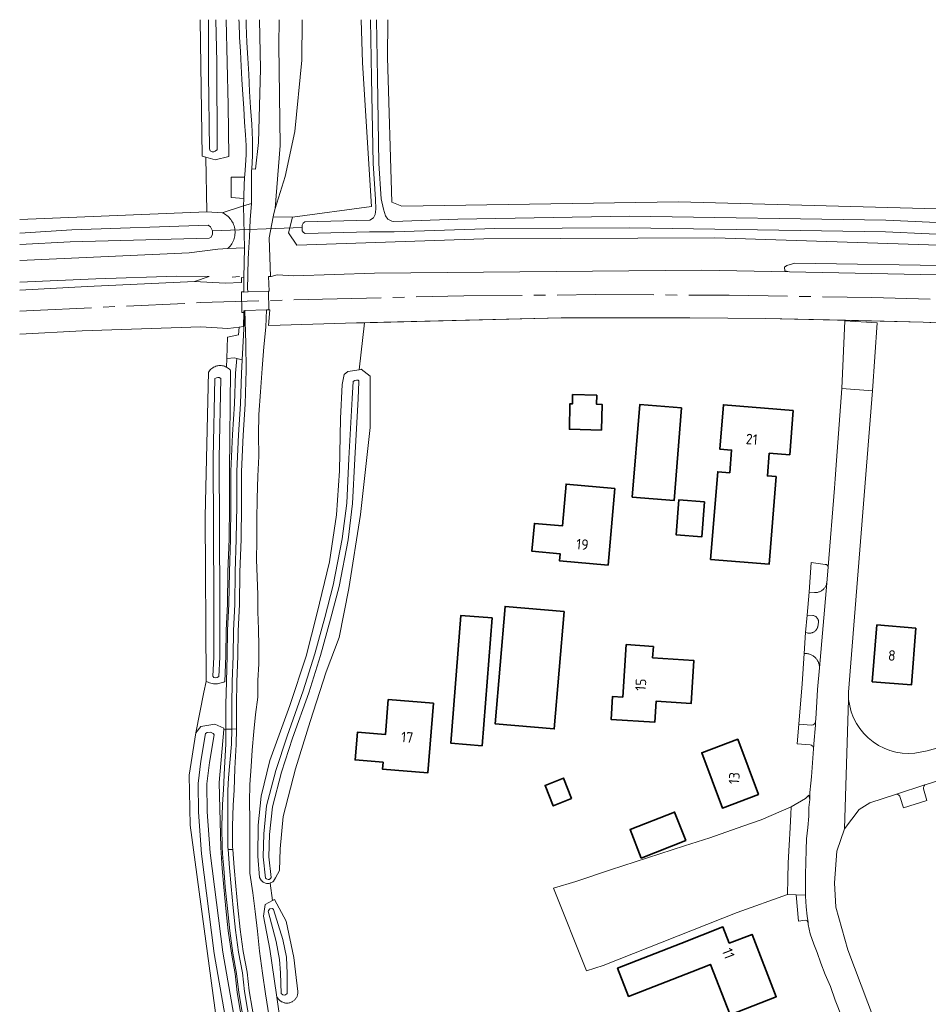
# Model space of a CAD drawing. Header units: metres. Extents: x 244832 to 245816, y 594581 to 595225.
# Tile 11 of 34: x 244839 to 244994, y 595054 to 595223. Entities that reach past the tile are written whole.
import ezdxf
from ezdxf.enums import TextEntityAlignment as Align

# ---------------------------------------------------------------- set-up
doc = ezdxf.new("R2010")
doc.units = ezdxf.units.M
doc.linetypes.add('AM-AS', pattern=[16, 10, -2, 2, -2])
doc.linetypes.add('IE-TERREINAFSCHEIDING', pattern=[10, 8, -2])
for name, color, linetype, lineweight in [('B-XX-AM-AS_SPOOR-G', 10, 'AM-AS', 18), ('B-XX-GR-BOUWLAND-GV', 80, 'Continuous', 13), ('B-XX-GR-GRAS-GV', 60, 'Continuous', 13), ('B-XX-GR-GROENVOORZIENING-GV', 80, 'Continuous', 18), ('B-XX-IE-TERREINAFSCHEIDING-G', 210, 'IE-TERREINAFSCHEIDING', 18), ('B-XX-IE-TERREINAFSCHEIDING_KUNSTMATIG_HEKWERK-G', 20, 'IE-TERREINAFSCHEIDING-KUNSTMATIG', 18), ('B-XX-KW-KUNSTWERK_DUIKER-G', 170, 'Continuous', 18), ('B-XX-OG-BEBOUWING-GV', 7, 'Continuous', 35), ('B-XX-OG-BEBOUWING-T18', 10, 'Continuous', 18), ('B-XX-OG-TERREIN_ERF-GV', 7, 'Continuous', 18), ('B-XX-OG-WATER-GV', 130, 'Continuous', 18), ('B-XX-OG-WATER_SLOOT-GV', 120, 'Continuous', 18), ('B-XX-VH-VERHARDING_GESLOTEN-GV', 252, 'Continuous', 18), ('B-XX-VH-VERHARDING_HALFVERHARDING-GV', 252, 'Continuous', 18), ('B-XX-VH-VERHARDING_OPEN-GV', 252, 'Continuous', 18)]:
    doc.layers.add(name, color=color, linetype=linetype, lineweight=lineweight)
doc.styles.add('NLCS-ISO-M-T18', font='NLCS-ISO.ttf', dxfattribs={"height": 1.8})
doc.linetypes.add('IE-TERREINAFSCHEIDING-KUNSTMATIG', pattern='A,4,[82,NLCS.SHX,S=0.75,R=90,X=0,Y=0],4,-2', length=10)

msp = doc.modelspace()

# ---------------------------------------------------------------- linework, layer by layer
at = {"layer": 'B-XX-AM-AS_SPOOR-G', "color": 252}
msp.add_lwpolyline([(244838.64, 595172.92), (244840.94, 595173.05), (244869.62, 595174.38), (244890.52, 595174.99), (244914.67, 595175.54), (244937.25, 595175.75), (244960.12, 595175.65), (244984.57, 595175.26), (245006.66, 595174.68), (245036.68, 595173.51), (245061.71, 595172.2), (245110.02, 595168.77), (245138.56, 595166.25), (245164.15, 595163.69), (245191.91, 595160.77), (245277.32, 595151.2), (245289.3, 595150.06), (245388.81, 595138.95)], dxfattribs=at)
at = {"layer": 'B-XX-GR-BOUWLAND-GV', "color": 252}
for points in [[(244838.64, 595188.63), (244870.7, 595189.95), (244870.5, 595199.29), (244869.89, 595199.47), (244869.56, 595222.81)], [(244901.68, 595222.81), (244901.67, 595222.66), (244901.6, 595216.35), (244902.35, 595191.56), (244904.09, 595190.91), (244951.43, 595191.63), (245000, 595190.31), (245000, 595189.94), (245001.62, 595189.88), (245029.53, 595188.69), (245072.92, 595186.44), (245114.46, 595184.72), (245169.63, 595182.34), (245199.66, 595181.68), (245213.68, 595180.89), (245237.23, 595178.51), (245252.16, 595176.78), (245252.49, 595176.84), (245252.78, 595177.04), (245252.72, 595177.81), (245243.02, 595189.06), (245228.52, 595206.22), (245215.22, 595222.81)], [(244872.64, 595049.45), (244867.86, 595084.95), (244867.69, 595093.5), (244868.79, 595100.74), (244870.19, 595107.73), (244870.6, 595109.57), (244870.57, 595109.6), (244870.38, 595137.8), (244871, 595162.55), (244871.01, 595162.55), (244871.12, 595162.71), (244871.24, 595162.86), (244871.38, 595162.99), (244871.53, 595163.12), (244871.69, 595163.23), (244871.85, 595163.33), (244872.03, 595163.42), (244872.21, 595163.49), (244872.39, 595163.54), (244872.58, 595163.58), (244872.77, 595163.6), (244872.97, 595163.61), (244873.16, 595163.61), (244873.35, 595163.58), (244873.54, 595163.54), (244873.73, 595163.49), (244873.91, 595163.42), (244874.08, 595163.33), (244874.12, 595164.8), (244874.21, 595168.48), (244876.11, 595168.86), (244876.21, 595170.2), (244874.31, 595169.98), (244869.67, 595170.26), (244849.32, 595169.58), (244838.64, 595168.98)]]:
    msp.add_lwpolyline(points, dxfattribs=at)
at = {"layer": 'B-XX-GR-GRAS-GV', "color": 252}
for points in [[(244838.64, 595177.88), (244851.68, 595178.46), (244865.57, 595178.93), (244871.11, 595178.83), (244868.59, 595178.02), (244873.8, 595177.73), (244876.61, 595177.82), (244876.62, 595178.66), (244877.04, 595178.65), (244877.11, 595183.79), (244874.3, 595183.64), (244872.59, 595183.56), (244867.69, 595182.89), (244838.64, 595181.58)], [(244838.64, 595176.5), (244850.18, 595177.14), (244868.59, 595178.02), (244871.11, 595178.83), (244865.57, 595178.93), (244851.68, 595178.46), (244838.64, 595177.88)]]:
    msp.add_lwpolyline(points, dxfattribs=at)
msp.add_lwpolyline([(245001.35, 595179.02), (245034.1, 595177.77), (245057.58, 595176.47), (245087.63, 595174.59), (245090.67, 595174.58), (245091.35, 595175.36), (245091.41, 595175.93), (245090.48, 595176.29), (245081.98, 595176.69), (245052.3, 595178.66), (245025.36, 595179.84), (245003.56, 595180.65), (245000, 595180.7), (244971.39, 595181.13), (244970.01, 595180.74), (244969.6, 595180.44), (244969.67, 595179.81), (244970.48, 595179.64)], close=True, dxfattribs=at)
at = {"layer": 'B-XX-GR-GROENVOORZIENING-GV', "color": 252}
for points in [[(244873.98, 595222.81), (244874.37, 595208.19), (244874.48, 595199.39), (244872.12, 595198.8), (244870.5, 595199.29), (244870.7, 595189.95), (244873.3, 595189.78), (244876.96, 595190.93), (244877.02, 595192.21), (244874.83, 595192.35), (244874.84, 595195.83), (244877.16, 595195.84), (244877.19, 595196.25), (244877.31, 595197.93), (244877.42, 595199.66), (244877.44, 595201.28), (244877.32, 595203.11), (244877.11, 595205.26), (244877.04, 595207.68), (244876.86, 595209.99), (244876.69, 595212.59), (244876.54, 595214.86), (244876.43, 595217.36), (244876.31, 595219.84), (244876.21, 595222.28), (244876.19, 595222.81)], [(244877.44, 595222.81), (244877.45, 595221.85), (244877.54, 595218.88), (244877.7, 595216.21), (244877.88, 595213.47), (244878, 595210.53), (244878.19, 595207.77), (244878.4, 595204.93), (244878.51, 595202.21), (244878.49, 595199.52), (244878.38, 595197.28), (244879, 595197.25), (244879.51, 595201.77), (244879.9, 595214.41), (244879.68, 595222.81)], [(244887.03, 595222.81), (244886.97, 595215.88), (244885.77, 595203.65), (244884.08, 595195.97), (244882.41, 595190.48), (244882.15, 595189.64), (244882.05, 595189.06), (244885.37, 595189.02), (244898.86, 595190.83), (244897.36, 595215.4), (244897.12, 595222.81)], [(244883.07, 595222.81), (244883.03, 595218.44), (244883.27, 595201.3), (244882.41, 595190.48), (244884.08, 595195.97), (244885.77, 595203.65), (244886.97, 595215.88), (244887.03, 595222.81)], [(244996.04, 595184.22), (244957.68, 595185.5), (244918.15, 595185.29), (244886.1, 595184.22), (244884.67, 595186.31), (244885.37, 595189.02), (244882.05, 595189.06), (244881.39, 595185.45), (244881.6, 595178.86), (244881.72, 595178.87), (244882.73, 595179.13), (244885.61, 595178.98), (244899.42, 595179.43), (244955.37, 595179.92), (244970.48, 595179.64), (244969.67, 595179.81), (244969.6, 595180.44), (244970.01, 595180.74), (244971.39, 595181.13), (245000, 595180.7)], [(244883.51, 595049.6), (244882.59, 595055.91), (244881.45, 595063.72), (244880.42, 595069.36), (244880.65, 595071.4), (244881.96, 595072.06), (244881.51, 595075.03), (244881.46, 595075.01), (244881.32, 595074.98), (244881.17, 595074.97), (244881.02, 595074.97), (244880.88, 595074.98), (244880.73, 595075.02), (244880.6, 595075.06), (244880.46, 595075.13), (244880.34, 595075.2), (244880.22, 595075.29), (244880.12, 595075.4), (244880.07, 595075.45), (244879.73, 595076), (244879.45, 595079.66), (244879.49, 595084.95), (244880.02, 595089.94), (244881.45, 595096.05), (244884.91, 595105.45), (244887.68, 595113.9), (244889.54, 595121.06), (244891.72, 595130), (244892.89, 595138.05), (244893.43, 595145.61), (244893.6, 595154.58), (244893.87, 595160.36), (244894.21, 595162.1), (244894.86, 595162.59), (244896.79, 595162.91), (244897.67, 595170.95), (244896.32, 595170.91), (244883.22, 595170.53), (244881.25, 595170.49), (244881.45, 595173.16), (244881.28, 595173.16), (244880.89, 595173.14), (244880.82, 595170.16), (244880.46, 595166.83), (244880.18, 595163.13), (244879.87, 595159.11), (244879.6, 595155.26), (244879.56, 595151.76), (244879.59, 595148.08), (244879.41, 595144.66), (244879.28, 595140.87), (244879.25, 595137.22), (244879.24, 595133.61), (244879.21, 595130.45), (244879.32, 595127.4), (244879.42, 595124.4), (244879.44, 595121.49), (244879.56, 595118.51), (244879.58, 595115.6), (244879.57, 595112.59), (244879.44, 595109.73), (244879.41, 595106.84), (244879.05, 595103.92), (244878.75, 595100.96), (244878.47, 595097.8), (244878.29, 595094.97), (244878.07, 595091.91), (244878.01, 595088.97), (244878.03, 595085.91), (244878.04, 595082.71), (244878.03, 595079.66), (244878.04, 595076.72), (244878.55, 595073.36), (244878.95, 595070.18), (244879.35, 595066.79), (244879.73, 595063.41), (244880.23, 595059.65), (244880.73, 595056.08), (244881.37, 595052.15)], [(244877.66, 595053.49), (244877.14, 595056.48), (244876.78, 595059.69), (244876.12, 595063.23), (244875.6, 595067.01), (244875.19, 595070.81), (244874.84, 595074.45), (244874.58, 595077.67), (244874.34, 595080.78), (244874.31, 595081.19), (244874.27, 595084.77), (244874.26, 595089.25), (244874.27, 595090.89), (244874.39, 595093.06), (244874.93, 595098.8), (244874.95, 595101.41), (244873.95, 595101.37), (244873.93, 595098.83), (244873.71, 595094.76), (244873.56, 595091.06), (244873.39, 595088.48), (244873.27, 595084.78), (244873.31, 595081.15), (244873.45, 595079.28), (244873.58, 595077.58), (244873.85, 595074.36), (244874.2, 595070.71), (244874.6, 595066.89), (244875.13, 595063.06), (244875.79, 595059.54), (244876.15, 595056.34), (244876.67, 595053.31)]]:
    msp.add_lwpolyline(points, dxfattribs=at)
for points in [[(244877.11, 595183.79), (244876.96, 595190.93), (244873.3, 595189.78), (244873.52, 595189.68), (244873.73, 595189.56), (244873.94, 595189.43), (244874.13, 595189.28), (244874.32, 595189.12), (244874.49, 595188.96), (244874.65, 595188.78), (244874.8, 595188.59), (244874.94, 595188.39), (244875.06, 595188.18), (244875.17, 595187.96), (244875.27, 595187.74), (244875.35, 595187.51), (244875.42, 595187.28), (244875.46, 595187.04), (244875.5, 595186.8), (244875.52, 595186.56), (244875.52, 595186.31), (244875.51, 595186.07), (244875.48, 595185.83), (244875.43, 595185.59), (244875.37, 595185.35), (244875.3, 595185.12), (244875.2, 595184.9), (244875.1, 595184.68), (244874.98, 595184.47), (244874.85, 595184.26), (244874.7, 595184.07), (244874.54, 595183.89), (244874.37, 595183.71), (244874.3, 595183.64)], [(244985.48, 595170.93), (244979.92, 595171.25), (244979.4, 595159.71), (244984.68, 595159.29)], [(244875.81, 595164.82), (244875.41, 595164.91), (244874.12, 595164.8), (244874.08, 595163.33), (244874.25, 595163.23), (244874.4, 595163.12), (244874.55, 595163), (244874.69, 595162.86), (244874.76, 595162.78), (244874.56, 595145.55), (244874.56, 595139.66), (244874.49, 595133.94), (244874.31, 595128.32), (244874.21, 595122.76), (244874, 595118.3), (244873.94, 595113.92), (244873.78, 595109.55), (244873.58, 595109.45), (244873.37, 595109.36), (244873.16, 595109.29), (244872.94, 595109.23), (244872.72, 595109.18), (244872.49, 595109.16), (244872.27, 595109.14), (244872.04, 595109.15), (244871.81, 595109.17), (244871.59, 595109.2), (244871.37, 595109.26), (244871.15, 595109.32), (244870.94, 595109.4), (244870.74, 595109.5), (244870.6, 595109.57), (244870.19, 595107.73), (244868.79, 595100.74), (244869.68, 595101.82), (244872.03, 595102.23), (244873.61, 595101.55), (244873.59, 595101.35), (244873.95, 595101.37), (244873.96, 595101.97), (244873.95, 595105.6), (244874.03, 595109.55), (244874.19, 595113.92), (244874.25, 595118.3), (244874.46, 595122.76), (244874.56, 595128.31), (244874.74, 595133.93), (244874.81, 595139.66), (244874.81, 595145.54), (244875.1, 595151.8), (244875.43, 595157.08), (244875.62, 595162.29)], [(244876.75, 595164.61), (244875.81, 595164.82), (244875.62, 595162.29), (244875.43, 595157.08), (244875.1, 595151.8), (244874.81, 595145.54), (244874.81, 595139.66), (244874.74, 595133.93), (244874.56, 595128.31), (244874.46, 595122.76), (244874.25, 595118.3), (244874.19, 595113.92), (244874.03, 595109.55), (244873.95, 595105.6), (244873.96, 595101.97), (244873.95, 595101.37), (244874.95, 595101.41), (244874.96, 595101.96), (244874.95, 595105.59), (244875.03, 595109.52), (244875.19, 595113.89), (244875.25, 595118.27), (244875.46, 595122.72), (244875.56, 595128.29), (244875.74, 595133.92), (244875.81, 595139.66), (244875.81, 595145.52), (244876.1, 595151.75), (244876.43, 595157.04), (244876.62, 595162.25)], [(244977.07, 595129.14), (244977.07, 595129.2), (244977.05, 595129.26), (244977.03, 595129.32), (244977, 595129.37), (244976.96, 595129.42), (244976.92, 595129.46), (244976.88, 595129.5), (244976.82, 595129.54), (244976.77, 595129.56), (244976.71, 595129.58), (244976.65, 595129.59), (244976.6, 595129.59), (244974.15, 595129.89), (244973.82, 595124.81), (244974.74, 595124.76), (244974.87, 595124.75), (244975, 595124.76), (244975.12, 595124.77), (244975.25, 595124.79), (244975.37, 595124.82), (244975.49, 595124.86), (244975.61, 595124.9), (244975.73, 595124.95), (244975.84, 595125.01), (244975.95, 595125.07), (244976.06, 595125.15), (244976.16, 595125.23), (244976.25, 595125.31), (244976.34, 595125.4), (244976.43, 595125.5), (244976.5, 595125.6), (244976.57, 595125.7), (244976.64, 595125.81), (244976.69, 595125.93), (244976.74, 595126.05), (244976.79, 595126.17), (244976.82, 595126.29), (244976.84, 595126.39)], [(244975.44, 595119.68), (244975.44, 595119.77), (244975.43, 595119.86), (244975.41, 595119.96), (244975.39, 595120.05), (244975.36, 595120.14), (244975.32, 595120.23), (244975.27, 595120.31), (244975.22, 595120.39), (244975.16, 595120.46), (244975.09, 595120.53), (244975.02, 595120.6), (244974.95, 595120.65), (244974.87, 595120.7), (244974.78, 595120.75), (244974.7, 595120.79), (244974.6, 595120.81), (244974.51, 595120.83), (244974.48, 595120.84), (244973.48, 595120.88), (244973.22, 595117.91), (244973.48, 595117.86), (244973.59, 595117.83), (244973.69, 595117.82), (244973.8, 595117.81), (244973.91, 595117.81), (244974.02, 595117.81), (244974.12, 595117.82), (244974.23, 595117.85), (244974.33, 595117.88), (244974.43, 595117.92), (244974.53, 595117.96), (244974.63, 595118.01), (244974.72, 595118.07), (244974.8, 595118.14), (244974.89, 595118.21), (244974.96, 595118.28), (244975.03, 595118.37), (244975.09, 595118.45), (244975.15, 595118.55), (244975.2, 595118.64), (244975.24, 595118.74), (244975.28, 595118.84), (244975.29, 595118.9)], [(244975.61, 595111.9), (244975.61, 595112.04), (244975.59, 595112.18), (244975.57, 595112.32), (244975.54, 595112.45), (244975.51, 595112.59), (244975.46, 595112.72), (244975.41, 595112.85), (244975.35, 595112.98), (244975.28, 595113.1), (244975.21, 595113.22), (244975.13, 595113.34), (244975.04, 595113.45), (244974.95, 595113.56), (244974.85, 595113.66), (244974.74, 595113.75), (244974.63, 595113.84), (244974.52, 595113.92), (244974.4, 595113.99), (244974.28, 595114.06), (244974.15, 595114.12), (244974.02, 595114.18), (244973.89, 595114.22), (244973.75, 595114.26), (244973.62, 595114.3), (244973.48, 595114.32), (244973.34, 595114.33), (244973.2, 595114.34), (244972.95, 595114.34), (244972.63, 595109.12), (244972.07, 595102.23), (244974.25, 595102.09), (244974.52, 595102.14), (244974.7, 595102.23), (244974.82, 595102.38), (244974.9, 595102.53), (244974.94, 595102.63), (244974.98, 595103.13), (244975.16, 595106.09), (244975.28, 595108.16)], [(244873.93, 595098.83), (244873.95, 595101.37), (244873.59, 595101.35), (244872.78, 595092.26), (244873.06, 595081.14), (244873.2, 595079.3), (244873.45, 595079.28), (244873.31, 595081.15), (244873.27, 595084.78), (244873.39, 595088.48), (244873.56, 595091.06), (244873.71, 595094.76)], [(244873.45, 595079.28), (244873.2, 595079.3), (244873.33, 595077.56), (244873.6, 595074.34), (244873.95, 595070.69), (244874.35, 595066.85), (244874.89, 595063.02), (244875.55, 595059.5), (244875.9, 595056.31), (244876.42, 595053.27), (244877, 595050.18), (244877.37, 595047.31), (244877.72, 595043.92), (244877.98, 595043.9), (244877.62, 595047.33), (244877.24, 595050.21), (244876.67, 595053.31), (244876.15, 595056.34), (244875.79, 595059.54), (244875.13, 595063.06), (244874.6, 595066.89), (244874.2, 595070.71), (244873.85, 595074.36), (244873.58, 595077.58)]]:
    msp.add_lwpolyline(points, close=True, dxfattribs=at)
at = {"layer": 'B-XX-IE-TERREINAFSCHEIDING-G', "color": 252}
for points in [[(244875, 595178.72), (244876.27, 595178.83)], [(244881.72, 595178.87), (244882.73, 595179.13)]]:
    msp.add_lwpolyline(points, dxfattribs=at)
at = {"layer": 'B-XX-IE-TERREINAFSCHEIDING_KUNSTMATIG_HEKWERK-G', "color": 252}
for points in [[(244838.64, 595168.98), (244849.32, 595169.58), (244869.67, 595170.26), (244874.31, 595169.98)], [(244896.32, 595170.91), (244883.22, 595170.53)], [(245230.37, 595147.41), (245216.8, 595148.91), (245122.68, 595160.64), (245122.81, 595163.1), (245085.32, 595166.06), (245062.55, 595167.59), (245021.99, 595169.92), (245009.48, 595170.26), (244993.33, 595171.06), (244966.39, 595171.67), (244953.41, 595171.8), (244931.36, 595171.76), (244896.32, 595170.91)]]:
    msp.add_lwpolyline(points, dxfattribs=at)
at = {"layer": 'B-XX-KW-KUNSTWERK_DUIKER-G', "color": 252}
msp.add_lwpolyline([(244871.67, 595186.65), (244887, 595187.23)], dxfattribs=at)
at = {"layer": 'B-XX-OG-BEBOUWING-GV', "color": 252}
for points in [[(244937.45, 595158.56), (244933.33, 595158.65), (244933.3, 595157.06), (244932.87, 595157.07), (244932.78, 595152.7), (244938.26, 595152.58), (244938.36, 595156.96), (244937.42, 595156.98)], [(244952, 595156.38), (244944.84, 595156.97), (244943.55, 595141.1), (244950.7, 595140.51)], [(244971.11, 595155.93), (244959.14, 595156.9), (244958.51, 595149.32), (244960.54, 595149.16), (244960.22, 595145.27), (244958.19, 595145.44), (244956.96, 595130.44), (244966.96, 595129.62), (244968.18, 595144.62), (244966.69, 595144.74), (244967, 595148.62), (244970.5, 595148.34)], [(244940.55, 595142.59), (244932.21, 595143.34), (244931.57, 595136.17), (244926.79, 595136.6), (244926.36, 595131.84), (244931.17, 595131.41), (244931.06, 595130.21), (244939.39, 595129.48)], [(244955.9, 595140.32), (244951.52, 595140.65), (244951.06, 595134.62), (244955.44, 595134.29)], [(244931.9, 595121.52), (244921.75, 595122.39), (244920.04, 595102.3), (244930.19, 595101.44)], [(244919.55, 595120.43), (244914.2, 595120.85), (244912.48, 595098.97), (244917.82, 595098.55)], [(244992.11, 595118.69), (244985.44, 595119.23), (244984.65, 595109.49), (244991.33, 595108.95)], [(244947.15, 595115.55), (244942.52, 595115.86), (244941.92, 595106.88), (244940.17, 595107), (244939.9, 595103.05), (244947.39, 595102.56), (244947.65, 595106.19), (244953.6, 595105.77), (244954.07, 595113.14), (244947.02, 595113.62)], [(244909.49, 595105.82), (244901.75, 595106.45), (244901.26, 595100.47), (244896.47, 595100.86), (244896.08, 595096.11), (244900.88, 595095.72), (244900.78, 595094.52), (244908.52, 595093.89)], [(244965.16, 595090.21), (244961.61, 595099.66), (244955.43, 595097.34), (244958.98, 595087.89)], [(244933.13, 595089.5), (244931.75, 595093), (244928.62, 595091.76), (244930.01, 595088.26)], [(244952.7, 595082.31), (244950.78, 595087.2), (244943.16, 595084.21), (244945.08, 595079.32)], [(244960.13, 595064.76), (244959.06, 595067.55), (244951.87, 595064.72), (244941.02, 595060.48), (244942.91, 595055.64), (244953.76, 595059.88), (244956.93, 595061.11), (244960.3, 595052.48), (244968.21, 595055.58), (244964.05, 595066.26)]]:
    msp.add_lwpolyline(points, close=True, dxfattribs=at)
at = {"layer": 'B-XX-OG-TERREIN_ERF-GV', "color": 252}
for points in [[(245000, 595170.73), (244993.33, 595171.06), (244980.06, 595171.36), (244966.39, 595171.67), (244953.41, 595171.8), (244931.36, 595171.76), (244897.67, 595170.95), (244896.79, 595162.91), (244897.13, 595162.97), (244898.65, 595161.81), (244898.67, 595153), (244897.02, 595138.15), (244894.99, 595125.46), (244893.33, 595117.08), (244891.14, 595111.17), (244888.39, 595102.67), (244885.85, 595094.62), (244883.76, 595086.46), (244883.26, 595080.9), (244883.13, 595077.21), (244882.45, 595075.96), (244882.1, 595075.38), (244881.99, 595075.28), (244881.87, 595075.19), (244881.74, 595075.12), (244881.6, 595075.06), (244881.51, 595075.03), (244881.96, 595072.06), (244882.28, 595072.22), (244884.3, 595068.55), (244885.59, 595062.28), (244885.9, 595059.84), (244886.27, 595056.48), (244886.27, 595056.36), (244886.27, 595056.24), (244886.25, 595056.12), (244886.23, 595056), (244886.2, 595055.88), (244886.17, 595055.76), (244886.13, 595055.65), (244886.08, 595055.54), (244886.02, 595055.43), (244885.95, 595055.32), (244885.88, 595055.22), (244885.8, 595055.13), (244885.72, 595055.04), (244885.63, 595054.96), (244885.54, 595054.88), (244885.44, 595054.81), (244885.33, 595054.74), (244885.23, 595054.69), (244885.11, 595054.64), (244885, 595054.59), (244884.88, 595054.56), (244884.76, 595054.53), (244884.64, 595054.51), (244884.52, 595054.5), (244884.4, 595054.49), (244884.28, 595054.5), (244884.15, 595054.51), (244884.04, 595054.53), (244883.92, 595054.56), (244883.8, 595054.59), (244883.68, 595054.64), (244883.57, 595054.69), (244883.46, 595054.74), (244883.36, 595054.81), (244883.26, 595054.88), (244883.17, 595054.96), (244883.08, 595055.04), (244882.99, 595055.13), (244882.92, 595055.23), (244882.85, 595055.33), (244882.78, 595055.43), (244882.72, 595055.54), (244882.67, 595055.65), (244882.63, 595055.76), (244882.59, 595055.91), (244883.51, 595049.6)], [(244980.7, 595048.94), (244978.26, 595055.03), (244977.51, 595057.33), (244976.58, 595059.37), (244975.81, 595061.34), (244975.18, 595063.18), (244974.64, 595064.6), (244974.02, 595066.35), (244973.69, 595067.97), (244973.64, 595068.3), (244973.62, 595068.36), (244973.59, 595068.42), (244973.47, 595068.56), (244973.32, 595068.66), (244973.13, 595068.69), (244972.01, 595068.52), (244971.62, 595073.02), (244970.15, 595073.06), (244961.49, 595070), (244938.57, 595060.93), (244935.69, 595060.01), (244930.03, 595074.2), (244933.9, 595075.34), (244939.82, 595077.3), (244952.5, 595081.44), (244956.84, 595082.79), (244962.48, 595084.8), (244965.59, 595085.89), (244970.73, 595088.07), (244973.22, 595089.49), (244973.8, 595090.07), (244973.96, 595089.36), (244973.97, 595090.52), (244974.1, 595092.14), (244974.21, 595093.24), (244974.59, 595098.04), (244974.56, 595098.19), (244974.52, 595098.31), (244974.46, 595098.45), (244974.36, 595098.55), (244974.25, 595098.64), (244974.01, 595098.72), (244971.77, 595098.85), (244972.07, 595102.23), (244972.63, 595109.12), (244972.95, 595114.34), (244973.22, 595117.91), (244973.48, 595120.88), (244973.82, 595124.81), (244974.15, 595129.89), (244976.6, 595129.59), (244976.65, 595129.59), (244976.71, 595129.58), (244976.77, 595129.56), (244976.82, 595129.54), (244976.88, 595129.5), (244976.92, 595129.46), (244976.96, 595129.42), (244977, 595129.37), (244977.03, 595129.32), (244977.05, 595129.26), (244977.07, 595129.2), (244977.07, 595129.14), (244978.15, 595142.63), (244978.28, 595144.25), (244978.52, 595147.35), (244979.4, 595159.71), (244979.92, 595171.25), (244985.48, 595170.93), (244984.68, 595159.29), (244980.56, 595107.74), (244980.59, 595106.44), (244980.77, 595105.38), (244981.05, 595104.34), (244981.44, 595103.34), (244981.93, 595102.38), (244982.52, 595101.48), (244983.2, 595100.64), (244983.96, 595099.88), (244984.8, 595099.2), (244985.7, 595098.61), (244986.66, 595098.12), (244987.66, 595097.73), (244988.7, 595097.45), (244989.77, 595097.28), (244990.84, 595097.21), (244991.92, 595097.26), (244994.03, 595097.69), (244998.13, 595098.84)], [(245000, 595093.88), (244993.89, 595091.91), (244993.64, 595091.83), (244993.54, 595091.7), (244993.45, 595091.56), (244993.39, 595091.36), (244993.4, 595091.16), (244993.98, 595089.18), (244989.99, 595087.9), (244989.43, 595089.69), (244989.36, 595089.91), (244989.21, 595090.08), (244989.03, 595090.23), (244988.8, 595090.28), (244984.2, 595088.8), (244982.4, 595087.62), (244979.86, 595084.35), (244978.57, 595080.49), (244978.18, 595075.08), (244978.4, 595070.91), (244980.43, 595063.59), (244986.17, 595048.49)]]:
    msp.add_lwpolyline(points, dxfattribs=at)
for points in [[(244937.42, 595156.98), (244938.36, 595156.96), (244938.26, 595152.58), (244932.78, 595152.7), (244932.87, 595157.07), (244933.3, 595157.06), (244933.33, 595158.65), (244937.45, 595158.56)], [(244950.7, 595140.51), (244943.55, 595141.1), (244944.84, 595156.97), (244952, 595156.38)], [(244970.5, 595148.34), (244967, 595148.62), (244966.69, 595144.74), (244968.18, 595144.62), (244966.96, 595129.62), (244956.96, 595130.44), (244958.19, 595145.44), (244960.22, 595145.27), (244960.54, 595149.16), (244958.51, 595149.32), (244959.14, 595156.9), (244971.11, 595155.93)], [(244939.39, 595129.48), (244931.06, 595130.21), (244931.17, 595131.41), (244926.36, 595131.84), (244926.79, 595136.6), (244931.57, 595136.17), (244932.21, 595143.34), (244940.55, 595142.59)], [(244955.44, 595134.29), (244951.06, 595134.62), (244951.52, 595140.65), (244955.9, 595140.32)], [(244930.19, 595101.44), (244920.04, 595102.3), (244921.75, 595122.39), (244931.9, 595121.52)], [(244917.82, 595098.55), (244912.48, 595098.97), (244914.2, 595120.85), (244919.55, 595120.43)], [(244991.33, 595108.95), (244984.65, 595109.49), (244985.44, 595119.23), (244992.11, 595118.69)], [(244953.6, 595105.77), (244947.65, 595106.19), (244947.39, 595102.56), (244939.9, 595103.05), (244940.17, 595107), (244941.92, 595106.88), (244942.52, 595115.86), (244947.15, 595115.55), (244947.02, 595113.62), (244954.07, 595113.14)], [(244908.52, 595093.89), (244900.78, 595094.52), (244900.88, 595095.72), (244896.08, 595096.11), (244896.47, 595100.86), (244901.26, 595100.47), (244901.75, 595106.45), (244909.49, 595105.82)], [(244958.98, 595087.89), (244955.43, 595097.34), (244961.61, 595099.66), (244965.16, 595090.21)], [(244930.01, 595088.26), (244928.62, 595091.76), (244931.75, 595093), (244933.13, 595089.5)], [(244945.08, 595079.32), (244943.16, 595084.21), (244950.78, 595087.2), (244952.7, 595082.31)], [(244968.21, 595055.58), (244960.3, 595052.48), (244956.93, 595061.11), (244953.76, 595059.88), (244942.91, 595055.64), (244941.02, 595060.48), (244951.87, 595064.72), (244959.06, 595067.55), (244960.13, 595064.76), (244964.05, 595066.26)]]:
    msp.add_lwpolyline(points, close=True, dxfattribs=at)
at = {"layer": 'B-XX-OG-WATER-GV', "color": 252}
for points in [[(244870.95, 595222.81), (244870.99, 595213.49), (244871.14, 595200.72), (244871.28, 595200.39), (244871.61, 595200.21), (244871.88, 595200.22), (244872.09, 595200.28), (244872.19, 595200.35), (244872.46, 595200.52), (244872.4, 595215.54), (244872.22, 595222.81)], [(244898.72, 595222.81), (244898.91, 595212.84), (244899.17, 595198.18), (244899.55, 595192.08), (244899.62, 595190.36), (244899.51, 595189.46), (244899.24, 595188.88), (244898.6, 595188.51), (244887.48, 595188.24), (244887.18, 595187.98), (244887.02, 595187.62), (244887, 595187.23), (244887.01, 595186.7), (244887.24, 595186.4), (244887.53, 595186.24), (244898.57, 595186.51), (244902.78, 595186.51), (244920.03, 595187.09), (244943.08, 595187.16), (244986.91, 595186.5), (245009.36, 595185.45)], [(245165.87, 595181.05), (245116.46, 595183.19), (245086.82, 595184.31), (245049.7, 595186.42), (245009.46, 595187.45), (244986.97, 595188.5), (244943.08, 595189.16), (244913.68, 595188.67), (244902.68, 595188.29), (244902.34, 595188.31), (244901.68, 595188.67), (244901.27, 595189.24), (244900.92, 595190.37), (244900.54, 595192.15), (244900.17, 595198.22), (244899.91, 595212.86), (244899.72, 595222.81)], [(244838.64, 595184.35), (244847.27, 595184.81), (244871.06, 595185.43), (244871.35, 595185.54), (244871.65, 595186.03), (244871.67, 595186.65), (244871.29, 595187.34), (244870.94, 595187.67), (244847.58, 595186.87), (244838.64, 595186.29)], [(244875.7, 595050.17), (244873.4, 595063.21), (244871.28, 595080.2), (244870.75, 595087.23), (244870.7, 595092), (244871.12, 595095.68), (244871.94, 595100.39), (244871.83, 595100.56), (244871.75, 595100.66), (244871.34, 595100.89), (244870.77, 595100.82), (244870.47, 595100.65), (244869.64, 595095.9), (244869.2, 595092.08), (244869.25, 595087.16), (244869.79, 595080.05), (244871.92, 595062.98), (244874.21, 595049.95)]]:
    msp.add_lwpolyline(points, dxfattribs=at)
for points in [[(244872.79, 595161.56), (244872.59, 595161.58), (244872.32, 595161.53), (244872.07, 595161.41), (244871.79, 595147.85), (244871.9, 595123.29), (244871.9, 595113.7), (244871.74, 595110.47), (244871.9, 595110.23), (244872.17, 595110.18), (244872.48, 595110.22), (244872.73, 595110.42), (244872.9, 595113.68), (244872.9, 595123.3), (244872.79, 595147.84), (244873.07, 595161.39)], [(244896.74, 595160.99), (244896.61, 595161.11), (244896.31, 595161.09), (244896.05, 595161.07), (244895.74, 595160.88), (244895.58, 595158), (244895.02, 595147.69), (244894.66, 595140.07), (244893.89, 595133.94), (244892.35, 595126.05), (244890.91, 595120.49), (244889.2, 595114.29), (244887.2, 595107.93), (244884.42, 595100.16), (244882.49, 595094.32), (244880.92, 595088.24), (244880.45, 595083.45), (244880.32, 595079.51), (244880.71, 595075.89), (244880.9, 595075.77), (244881.18, 595075.66), (244881.37, 595075.67), (244881.6, 595075.84), (244881.7, 595076), (244881.32, 595079.55), (244881.44, 595083.38), (244881.91, 595088.07), (244883.45, 595094.04), (244885.37, 595099.84), (244888.14, 595107.61), (244890.15, 595114.01), (244891.88, 595120.23), (244893.33, 595125.82), (244894.87, 595133.79), (244895.66, 595139.99), (244896.02, 595147.64), (244896.58, 595157.95), (244896.74, 595160.82)], [(244882.13, 595070.51), (244881.93, 595070.69), (244881.5, 595070.62), (244881.26, 595070.37), (244881.17, 595070.21), (244882.57, 595065.05), (244883.16, 595061.99), (244883.32, 595059.67), (244883.42, 595056.14), (244883.71, 595055.93), (244883.93, 595055.85), (244884.18, 595055.92), (244884.42, 595056.12), (244884.45, 595059.56), (244884.31, 595062.37), (244883.72, 595065.37)]]:
    msp.add_lwpolyline(points, close=True, dxfattribs=at)
at = {"layer": 'B-XX-OG-WATER_SLOOT-GV', "color": 252}
for points in [[(244869.56, 595222.81), (244869.89, 595199.47), (244870.5, 595199.29), (244872.12, 595198.8), (244874.48, 595199.39), (244874.37, 595208.19), (244873.98, 595222.81)], [(244872.22, 595222.81), (244872.4, 595215.54), (244872.46, 595200.52), (244872.19, 595200.35), (244872.09, 595200.28), (244871.88, 595200.22), (244871.61, 595200.21), (244871.28, 595200.39), (244871.14, 595200.72), (244870.99, 595213.49), (244870.95, 595222.81)], [(244897.12, 595222.81), (244897.36, 595215.4), (244898.86, 595190.83), (244885.37, 595189.02), (244884.67, 595186.31), (244886.1, 595184.22), (244918.15, 595185.29), (244957.68, 595185.5), (244996.04, 595184.22), (245000, 595184.13), (245046, 595183.08), (245086.94, 595180.81), (245134.16, 595179.07), (245175.3, 595176.91), (245190.67, 595176.1), (245242.09, 595172.02), (245295.66, 595166.29), (245347.25, 595160.37)], [(245009.36, 595185.45), (244986.91, 595186.5), (244943.08, 595187.16), (244920.03, 595187.09), (244902.78, 595186.51), (244898.57, 595186.51), (244887.53, 595186.24), (244887.24, 595186.4), (244887.01, 595186.7), (244887, 595187.23), (244887.02, 595187.62), (244887.18, 595187.98), (244887.48, 595188.24), (244898.6, 595188.51), (244899.24, 595188.88), (244899.51, 595189.46), (244899.62, 595190.36), (244899.55, 595192.08), (244899.17, 595198.18), (244898.91, 595212.84), (244898.72, 595222.81)], [(244899.72, 595222.81), (244899.91, 595212.86), (244900.17, 595198.22), (244900.54, 595192.15), (244900.92, 595190.37), (244901.27, 595189.24), (244901.68, 595188.67), (244902.34, 595188.31), (244902.68, 595188.29), (244913.68, 595188.67), (244943.08, 595189.16), (244986.97, 595188.5), (245009.46, 595187.45), (245049.7, 595186.42), (245086.82, 595184.31), (245116.46, 595183.19), (245165.87, 595181.05)], [(245215.22, 595222.81), (245228.52, 595206.22), (245243.02, 595189.06), (245252.72, 595177.81), (245252.78, 595177.04), (245252.49, 595176.84), (245252.16, 595176.78), (245237.23, 595178.51), (245213.68, 595180.89), (245199.66, 595181.68), (245169.63, 595182.34), (245114.46, 595184.72), (245072.92, 595186.44), (245029.53, 595188.69), (245001.62, 595189.88), (245000, 595189.94), (245000, 595190.31), (244951.43, 595191.63), (244904.09, 595190.91), (244902.35, 595191.56), (244901.6, 595216.35), (244901.67, 595222.66), (244901.68, 595222.81)], [(244838.64, 595181.58), (244867.69, 595182.89), (244872.59, 595183.56), (244874.3, 595183.64), (244874.37, 595183.71), (244874.54, 595183.89), (244874.7, 595184.07), (244874.85, 595184.26), (244874.98, 595184.47), (244875.1, 595184.68), (244875.2, 595184.9), (244875.3, 595185.12), (244875.37, 595185.35), (244875.43, 595185.59), (244875.48, 595185.83), (244875.51, 595186.07), (244875.52, 595186.31), (244875.52, 595186.56), (244875.5, 595186.8), (244875.46, 595187.04), (244875.42, 595187.28), (244875.35, 595187.51), (244875.27, 595187.74), (244875.17, 595187.96), (244875.06, 595188.18), (244874.94, 595188.39), (244874.8, 595188.59), (244874.65, 595188.78), (244874.49, 595188.96), (244874.32, 595189.12), (244874.13, 595189.28), (244873.94, 595189.43), (244873.73, 595189.56), (244873.52, 595189.68), (244873.3, 595189.78), (244870.7, 595189.95), (244838.64, 595188.63)], [(244838.64, 595186.29), (244847.58, 595186.87), (244870.94, 595187.67), (244871.29, 595187.34), (244871.67, 595186.65), (244871.65, 595186.03), (244871.35, 595185.54), (244871.06, 595185.43), (244847.27, 595184.81), (244838.64, 595184.35)], [(244876.42, 595053.27), (244875.9, 595056.31), (244875.55, 595059.5), (244874.89, 595063.02), (244874.35, 595066.85), (244873.95, 595070.69), (244873.6, 595074.34), (244873.33, 595077.56), (244873.2, 595079.3), (244873.06, 595081.14), (244872.78, 595092.26), (244873.59, 595101.35), (244873.61, 595101.55), (244872.03, 595102.23), (244869.68, 595101.82), (244868.79, 595100.74), (244867.69, 595093.5), (244867.86, 595084.95), (244872.64, 595049.45)], [(244874.21, 595049.95), (244871.92, 595062.98), (244869.79, 595080.05), (244869.25, 595087.16), (244869.2, 595092.08), (244869.64, 595095.9), (244870.47, 595100.65), (244870.77, 595100.82), (244871.34, 595100.89), (244871.75, 595100.66), (244871.83, 595100.56), (244871.94, 595100.39), (244871.12, 595095.68), (244870.7, 595092), (244870.75, 595087.23), (244871.28, 595080.2), (244873.4, 595063.21), (244875.7, 595050.17)]]:
    msp.add_lwpolyline(points, dxfattribs=at)
for points in [[(244873.16, 595163.61), (244872.97, 595163.61), (244872.77, 595163.6), (244872.58, 595163.58), (244872.39, 595163.54), (244872.21, 595163.49), (244872.03, 595163.42), (244871.85, 595163.33), (244871.69, 595163.23), (244871.53, 595163.12), (244871.38, 595162.99), (244871.24, 595162.86), (244871.12, 595162.71), (244871.01, 595162.55), (244871, 595162.55), (244870.38, 595137.8), (244870.57, 595109.6), (244870.6, 595109.57), (244870.74, 595109.5), (244870.94, 595109.4), (244871.15, 595109.32), (244871.37, 595109.26), (244871.59, 595109.2), (244871.81, 595109.17), (244872.04, 595109.15), (244872.27, 595109.14), (244872.49, 595109.16), (244872.72, 595109.18), (244872.94, 595109.23), (244873.16, 595109.29), (244873.37, 595109.36), (244873.58, 595109.45), (244873.78, 595109.55), (244873.94, 595113.92), (244874, 595118.3), (244874.21, 595122.76), (244874.31, 595128.32), (244874.49, 595133.94), (244874.56, 595139.66), (244874.56, 595145.55), (244874.76, 595162.78), (244874.69, 595162.86), (244874.55, 595163), (244874.4, 595163.12), (244874.25, 595163.23), (244874.08, 595163.33), (244873.91, 595163.42), (244873.73, 595163.49), (244873.54, 595163.54), (244873.35, 595163.58)], [(244898.65, 595161.81), (244897.13, 595162.97), (244896.79, 595162.91), (244894.86, 595162.59), (244894.21, 595162.1), (244893.87, 595160.36), (244893.6, 595154.58), (244893.43, 595145.61), (244892.89, 595138.05), (244891.72, 595130), (244889.54, 595121.06), (244887.68, 595113.9), (244884.91, 595105.45), (244881.45, 595096.05), (244880.02, 595089.94), (244879.49, 595084.95), (244879.45, 595079.66), (244879.73, 595076), (244880.07, 595075.45), (244880.12, 595075.4), (244880.22, 595075.29), (244880.34, 595075.2), (244880.46, 595075.13), (244880.6, 595075.06), (244880.73, 595075.02), (244880.88, 595074.98), (244881.02, 595074.97), (244881.17, 595074.97), (244881.32, 595074.98), (244881.46, 595075.01), (244881.51, 595075.03), (244881.6, 595075.06), (244881.74, 595075.12), (244881.87, 595075.19), (244881.99, 595075.28), (244882.1, 595075.38), (244882.45, 595075.96), (244883.13, 595077.21), (244883.26, 595080.9), (244883.76, 595086.46), (244885.85, 595094.62), (244888.39, 595102.67), (244891.14, 595111.17), (244893.33, 595117.08), (244894.99, 595125.46), (244897.02, 595138.15), (244898.67, 595153)], [(244872.32, 595161.53), (244872.59, 595161.58), (244872.79, 595161.56), (244873.07, 595161.39), (244872.79, 595147.84), (244872.9, 595123.3), (244872.9, 595113.68), (244872.73, 595110.42), (244872.48, 595110.22), (244872.17, 595110.18), (244871.9, 595110.23), (244871.74, 595110.47), (244871.9, 595113.7), (244871.9, 595123.29), (244871.79, 595147.85), (244872.07, 595161.41)], [(244896.31, 595161.09), (244896.61, 595161.11), (244896.74, 595160.99), (244896.74, 595160.82), (244896.58, 595157.95), (244896.02, 595147.64), (244895.66, 595139.99), (244894.87, 595133.79), (244893.33, 595125.82), (244891.88, 595120.23), (244890.15, 595114.01), (244888.14, 595107.61), (244885.37, 595099.84), (244883.45, 595094.04), (244881.91, 595088.07), (244881.44, 595083.38), (244881.32, 595079.55), (244881.7, 595076), (244881.6, 595075.84), (244881.37, 595075.67), (244881.18, 595075.66), (244880.9, 595075.77), (244880.71, 595075.89), (244880.32, 595079.51), (244880.45, 595083.45), (244880.92, 595088.24), (244882.49, 595094.32), (244884.42, 595100.16), (244887.2, 595107.93), (244889.2, 595114.29), (244890.91, 595120.49), (244892.35, 595126.05), (244893.89, 595133.94), (244894.66, 595140.07), (244895.02, 595147.69), (244895.58, 595158), (244895.74, 595160.88), (244896.05, 595161.07)], [(244884.3, 595068.55), (244882.28, 595072.22), (244881.96, 595072.06), (244880.65, 595071.4), (244880.42, 595069.36), (244881.45, 595063.72), (244882.59, 595055.91), (244882.63, 595055.76), (244882.67, 595055.65), (244882.72, 595055.54), (244882.78, 595055.43), (244882.85, 595055.33), (244882.92, 595055.23), (244882.99, 595055.13), (244883.08, 595055.04), (244883.17, 595054.96), (244883.26, 595054.88), (244883.36, 595054.81), (244883.46, 595054.74), (244883.57, 595054.69), (244883.68, 595054.64), (244883.8, 595054.59), (244883.92, 595054.56), (244884.04, 595054.53), (244884.15, 595054.51), (244884.28, 595054.5), (244884.4, 595054.49), (244884.52, 595054.5), (244884.64, 595054.51), (244884.76, 595054.53), (244884.88, 595054.56), (244885, 595054.59), (244885.11, 595054.64), (244885.23, 595054.69), (244885.33, 595054.74), (244885.44, 595054.81), (244885.54, 595054.88), (244885.63, 595054.96), (244885.72, 595055.04), (244885.8, 595055.13), (244885.88, 595055.22), (244885.95, 595055.32), (244886.02, 595055.43), (244886.08, 595055.54), (244886.13, 595055.65), (244886.17, 595055.76), (244886.2, 595055.88), (244886.23, 595056), (244886.25, 595056.12), (244886.27, 595056.24), (244886.27, 595056.36), (244886.27, 595056.48), (244885.9, 595059.84), (244885.59, 595062.28)], [(244881.5, 595070.62), (244881.93, 595070.69), (244882.13, 595070.51), (244883.72, 595065.37), (244884.31, 595062.37), (244884.45, 595059.56), (244884.42, 595056.12), (244884.18, 595055.92), (244883.93, 595055.85), (244883.71, 595055.93), (244883.42, 595056.14), (244883.32, 595059.67), (244883.16, 595061.99), (244882.57, 595065.05), (244881.17, 595070.21), (244881.26, 595070.37)]]:
    msp.add_lwpolyline(points, close=True, dxfattribs=at)
at = {"layer": 'B-XX-VH-VERHARDING_GESLOTEN-GV', "color": 252}
for points in [[(244881.23, 595176.32), (244877.74, 595176.22), (244877, 595176.19), (244877, 595176.23), (244876.6, 595176.22), (244876.71, 595172.71), (244877.03, 595172.72), (244877.04, 595173), (244877.2, 595173.01), (244877.22, 595173.01), (244880.89, 595173.14), (244881.28, 595173.16)], [(244970.72, 595086.85), (244970.73, 595088.07), (244965.59, 595085.89), (244962.48, 595084.8), (244956.84, 595082.79), (244952.5, 595081.44), (244939.82, 595077.3), (244933.9, 595075.34), (244930.03, 595074.2), (244935.69, 595060.01), (244938.57, 595060.93), (244961.49, 595070), (244970.15, 595073.06), (244970.16, 595075.82), (244970.26, 595078.48), (244970.41, 595081.55), (244970.59, 595084.48)]]:
    msp.add_lwpolyline(points, close=True, dxfattribs=at)
for points in [[(244986.17, 595048.49), (244980.43, 595063.59), (244978.4, 595070.91), (244978.18, 595075.08), (244978.57, 595080.49), (244979.86, 595084.35), (244980.59, 595106.44), (244980.56, 595107.74), (244984.68, 595159.29), (244979.4, 595159.71), (244978.52, 595147.35), (244978.28, 595144.25), (244978.15, 595142.63), (244977.07, 595129.14), (244976.84, 595126.39), (244975.61, 595111.9), (244975.28, 595108.16), (244975.16, 595106.09), (244974.98, 595103.13), (244974.94, 595102.63), (244974.9, 595102.05), (244974.66, 595098.87), (244974.64, 595098.69), (244974.59, 595098.04), (244974.21, 595093.24), (244974.1, 595092.14), (244973.97, 595090.52), (244973.96, 595089.36), (244973.79, 595087.99), (244973.76, 595086.48), (244973.6, 595084.56), (244973.39, 595082.61), (244973.34, 595080.72), (244973.28, 595078.55), (244973.21, 595076.53), (244973.2, 595074.63), (244973.19, 595072.97), (244973.19, 595072.8), (244973.32, 595070.97), (244973.47, 595069.4), (244973.64, 595068.3), (244973.69, 595067.97), (244974.02, 595066.35), (244974.64, 595064.6), (244975.18, 595063.18), (244975.81, 595061.34), (244976.58, 595059.37), (244977.51, 595057.33), (244978.26, 595055.03), (244980.7, 595048.94)], [(244998.13, 595098.84), (244994.03, 595097.69), (244991.92, 595097.26), (244990.84, 595097.21), (244989.77, 595097.28), (244988.7, 595097.45), (244987.66, 595097.73), (244986.66, 595098.12), (244985.7, 595098.61), (244984.8, 595099.2), (244983.96, 595099.88), (244983.2, 595100.64), (244982.52, 595101.48), (244981.93, 595102.38), (244981.44, 595103.34), (244981.05, 595104.34), (244980.77, 595105.38), (244980.59, 595106.44), (244979.86, 595084.35), (244982.4, 595087.62), (244984.2, 595088.8), (244988.8, 595090.28), (244993.64, 595091.83), (244993.89, 595091.91), (245000, 595093.88)]]:
    msp.add_lwpolyline(points, dxfattribs=at)
at = {"layer": 'B-XX-VH-VERHARDING_HALFVERHARDING-GV', "color": 252}
for points in [[(244876.19, 595222.81), (244876.21, 595222.28), (244876.31, 595219.84), (244876.43, 595217.36), (244876.54, 595214.86), (244876.69, 595212.59), (244876.86, 595209.99), (244877.04, 595207.68), (244877.11, 595205.26), (244877.32, 595203.11), (244877.44, 595201.28), (244877.42, 595199.66), (244877.31, 595197.93), (244877.19, 595196.25), (244877.16, 595195.84), (244877.08, 595194.41), (244877.04, 595192.64), (244877.02, 595192.21), (244876.96, 595190.93), (244878.31, 595191.37), (244878.33, 595194.31), (244878.36, 595197), (244878.38, 595197.28), (244878.49, 595199.52), (244878.51, 595202.21), (244878.4, 595204.93), (244878.19, 595207.77), (244878, 595210.53), (244877.88, 595213.47), (244877.7, 595216.21), (244877.54, 595218.88), (244877.45, 595221.85), (244877.44, 595222.81)], [(244838.64, 595168.98), (244849.32, 595169.58), (244869.67, 595170.26), (244874.31, 595169.98), (244876.21, 595170.2), (244876.94, 595170.29), (244877.03, 595172.72), (244876.71, 595172.71), (244876.6, 595176.22), (244877, 595176.23), (244877.03, 595177.84), (244877.04, 595178.65), (244876.62, 595178.66), (244876.61, 595177.82), (244873.8, 595177.73), (244868.59, 595178.02), (244850.18, 595177.14), (244838.64, 595176.5)], [(245001.35, 595179.02), (244970.48, 595179.64), (244955.37, 595179.92), (244899.42, 595179.43), (244885.61, 595178.98), (244882.73, 595179.13), (244881.72, 595178.87), (244881.6, 595178.86), (244881.22, 595178.85), (244881.34, 595176.32), (244881.23, 595176.32), (244881.28, 595173.16), (244881.45, 595173.16), (244881.25, 595170.49), (244883.22, 595170.53), (244896.32, 595170.91), (244897.67, 595170.95), (244931.36, 595171.76), (244953.41, 595171.8), (244966.39, 595171.67), (244980.06, 595171.36), (244993.33, 595171.06), (245000, 595170.73)]]:
    msp.add_lwpolyline(points, dxfattribs=at)
msp.add_lwpolyline([(244876.96, 595190.93), (244877.11, 595183.79), (244877.04, 595178.65), (244877.03, 595177.84), (244877, 595176.23), (244877, 595176.19), (244877.74, 595176.22), (244877.66, 595176.62), (244877.78, 595181.85), (244877.81, 595182.88), (244877.98, 595185.65), (244878.09, 595188.58), (244878.31, 595191.37)], close=True, dxfattribs=at)
at = {"layer": 'B-XX-VH-VERHARDING_OPEN-GV', "color": 252}
for points in [[(244879.68, 595222.81), (244879.9, 595214.41), (244879.51, 595201.77), (244879, 595197.25), (244878.38, 595197.28), (244878.36, 595197), (244878.33, 595194.31), (244878.31, 595191.37), (244878.09, 595188.58), (244877.98, 595185.65), (244877.81, 595182.88), (244877.78, 595181.85), (244877.66, 595176.62), (244877.74, 595176.22), (244881.23, 595176.32), (244881.34, 595176.32), (244881.22, 595178.85), (244881.6, 595178.86), (244881.39, 595185.45), (244882.05, 595189.06), (244882.15, 595189.64), (244882.41, 595190.48), (244883.27, 595201.3), (244883.03, 595218.44), (244883.07, 595222.81)], [(244881.37, 595052.15), (244880.73, 595056.08), (244880.23, 595059.65), (244879.73, 595063.41), (244879.35, 595066.79), (244878.95, 595070.18), (244878.55, 595073.36), (244878.04, 595076.72), (244878.03, 595079.66), (244878.04, 595082.71), (244878.03, 595085.91), (244878.01, 595088.97), (244878.07, 595091.91), (244878.29, 595094.97), (244878.47, 595097.8), (244878.75, 595100.96), (244879.05, 595103.92), (244879.41, 595106.84), (244879.44, 595109.73), (244879.57, 595112.59), (244879.58, 595115.6), (244879.56, 595118.51), (244879.44, 595121.49), (244879.42, 595124.4), (244879.32, 595127.4), (244879.21, 595130.45), (244879.24, 595133.61), (244879.25, 595137.22), (244879.28, 595140.87), (244879.41, 595144.66), (244879.59, 595148.08), (244879.56, 595151.76), (244879.6, 595155.26), (244879.87, 595159.11), (244880.18, 595163.13), (244880.46, 595166.83), (244880.82, 595170.16), (244880.89, 595173.14), (244877.22, 595173.01), (244877.25, 595171.18), (244877.36, 595167.37), (244877.45, 595162.83), (244877.23, 595156.99), (244876.9, 595151.7), (244876.61, 595145.5), (244876.61, 595139.65), (244876.55, 595133.9), (244876.36, 595128.26), (244876.26, 595122.7), (244876.05, 595118.24), (244875.99, 595113.87), (244875.83, 595109.5), (244875.75, 595105.59), (244875.76, 595101.96), (244875.76, 595101.45), (244875.73, 595098.78), (244875.51, 595094.67), (244875.36, 595090.96), (244875.19, 595088.39), (244875.07, 595084.76), (244875.11, 595081.23), (244875.15, 595080.78), (244875.37, 595077.73), (244875.64, 595074.52), (244875.99, 595070.89), (244876.39, 595067.1), (244876.91, 595063.35), (244877.57, 595059.8), (244877.93, 595056.59), (244878.44, 595053.63)]]:
    msp.add_lwpolyline(points, dxfattribs=at)
for points in [[(244877.08, 595194.41), (244877.16, 595195.84), (244874.84, 595195.83), (244874.83, 595192.35), (244877.02, 595192.21), (244877.04, 595192.64)], [(244876.75, 595164.61), (244877.2, 595173.01), (244877.04, 595173), (244877.03, 595172.72), (244876.94, 595170.29), (244876.21, 595170.2), (244876.11, 595168.86), (244874.21, 595168.48), (244874.12, 595164.8), (244875.41, 595164.91), (244875.81, 595164.82)], [(244877.25, 595171.18), (244877.22, 595173.01), (244877.2, 595173.01), (244876.75, 595164.61), (244876.62, 595162.25), (244876.43, 595157.04), (244876.1, 595151.75), (244875.81, 595145.52), (244875.81, 595139.66), (244875.74, 595133.92), (244875.56, 595128.29), (244875.46, 595122.72), (244875.25, 595118.27), (244875.19, 595113.89), (244875.03, 595109.52), (244874.95, 595105.59), (244874.96, 595101.96), (244874.95, 595101.41), (244875.74, 595101.45), (244875.76, 595101.45), (244875.76, 595101.96), (244875.75, 595105.59), (244875.83, 595109.5), (244875.99, 595113.87), (244876.05, 595118.24), (244876.26, 595122.7), (244876.36, 595128.26), (244876.55, 595133.9), (244876.61, 595139.65), (244876.61, 595145.5), (244876.9, 595151.7), (244877.23, 595156.99), (244877.45, 595162.83), (244877.36, 595167.37)], [(244976.84, 595126.39), (244976.82, 595126.29), (244976.79, 595126.17), (244976.74, 595126.05), (244976.69, 595125.93), (244976.64, 595125.81), (244976.57, 595125.7), (244976.5, 595125.6), (244976.43, 595125.5), (244976.34, 595125.4), (244976.25, 595125.31), (244976.16, 595125.23), (244976.06, 595125.15), (244975.95, 595125.07), (244975.84, 595125.01), (244975.73, 595124.95), (244975.61, 595124.9), (244975.49, 595124.86), (244975.37, 595124.82), (244975.25, 595124.79), (244975.12, 595124.77), (244975, 595124.76), (244974.87, 595124.75), (244974.74, 595124.76), (244973.82, 595124.81), (244973.48, 595120.88), (244974.48, 595120.84), (244974.51, 595120.83), (244974.6, 595120.81), (244974.7, 595120.79), (244974.78, 595120.75), (244974.87, 595120.7), (244974.95, 595120.65), (244975.02, 595120.6), (244975.09, 595120.53), (244975.16, 595120.46), (244975.22, 595120.39), (244975.27, 595120.31), (244975.32, 595120.23), (244975.36, 595120.14), (244975.39, 595120.05), (244975.41, 595119.96), (244975.43, 595119.86), (244975.44, 595119.77), (244975.44, 595119.68), (244975.29, 595118.9), (244975.28, 595118.84), (244975.24, 595118.74), (244975.2, 595118.64), (244975.15, 595118.55), (244975.09, 595118.45), (244975.03, 595118.37), (244974.96, 595118.28), (244974.89, 595118.21), (244974.8, 595118.14), (244974.72, 595118.07), (244974.63, 595118.01), (244974.53, 595117.96), (244974.43, 595117.92), (244974.33, 595117.88), (244974.23, 595117.85), (244974.12, 595117.82), (244974.02, 595117.81), (244973.91, 595117.81), (244973.8, 595117.81), (244973.69, 595117.82), (244973.59, 595117.83), (244973.48, 595117.86), (244973.22, 595117.91), (244972.95, 595114.34), (244973.2, 595114.34), (244973.34, 595114.33), (244973.48, 595114.32), (244973.62, 595114.3), (244973.75, 595114.26), (244973.89, 595114.22), (244974.02, 595114.18), (244974.15, 595114.12), (244974.28, 595114.06), (244974.4, 595113.99), (244974.52, 595113.92), (244974.63, 595113.84), (244974.74, 595113.75), (244974.85, 595113.66), (244974.95, 595113.56), (244975.04, 595113.45), (244975.13, 595113.34), (244975.21, 595113.22), (244975.28, 595113.1), (244975.35, 595112.98), (244975.41, 595112.85), (244975.46, 595112.72), (244975.51, 595112.59), (244975.54, 595112.45), (244975.57, 595112.32), (244975.59, 595112.18), (244975.61, 595112.04), (244975.61, 595111.9)], [(244875.73, 595098.78), (244875.76, 595101.45), (244875.74, 595101.45), (244874.95, 595101.41), (244874.93, 595098.8), (244874.39, 595093.06), (244874.27, 595090.89), (244874.26, 595089.25), (244874.27, 595084.77), (244874.31, 595081.19), (244874.34, 595080.78), (244875.15, 595080.78), (244875.11, 595081.23), (244875.07, 595084.76), (244875.19, 595088.39), (244875.36, 595090.96), (244875.51, 595094.67)], [(244974.94, 595102.63), (244974.9, 595102.53), (244974.82, 595102.38), (244974.7, 595102.23), (244974.52, 595102.14), (244974.25, 595102.09), (244972.07, 595102.23), (244971.77, 595098.85), (244974.01, 595098.72), (244974.25, 595098.64), (244974.36, 595098.55), (244974.46, 595098.45), (244974.52, 595098.31), (244974.56, 595098.19), (244974.59, 595098.04), (244974.64, 595098.69), (244974.66, 595098.87), (244974.9, 595102.05)], [(244993.64, 595091.83), (244988.8, 595090.28), (244989.03, 595090.23), (244989.21, 595090.08), (244989.36, 595089.91), (244989.43, 595089.69), (244989.99, 595087.9), (244993.98, 595089.18), (244993.4, 595091.16), (244993.39, 595091.36), (244993.45, 595091.56), (244993.54, 595091.7)], [(244973.39, 595082.61), (244973.6, 595084.56), (244973.76, 595086.48), (244973.79, 595087.99), (244973.96, 595089.36), (244973.8, 595090.07), (244973.22, 595089.49), (244970.73, 595088.07), (244970.72, 595086.85), (244970.59, 595084.48), (244970.41, 595081.55), (244970.26, 595078.48), (244970.16, 595075.82), (244970.15, 595073.06), (244971.62, 595073.02), (244973.19, 595072.97), (244973.2, 595074.63), (244973.21, 595076.53), (244973.28, 595078.55), (244973.34, 595080.72)], [(244875.37, 595077.73), (244875.15, 595080.78), (244874.34, 595080.78), (244874.58, 595077.67), (244874.84, 595074.45), (244875.19, 595070.81), (244875.6, 595067.01), (244876.12, 595063.23), (244876.78, 595059.69), (244877.14, 595056.48), (244877.66, 595053.49), (244878.23, 595050.37), (244878.62, 595047.45), (244878.99, 595043.81), (244879.79, 595043.89), (244879.41, 595047.54), (244879.02, 595050.49), (244878.44, 595053.63), (244877.93, 595056.59), (244877.57, 595059.8), (244876.91, 595063.35), (244876.39, 595067.1), (244875.99, 595070.89), (244875.64, 595074.52)], [(244973.32, 595070.97), (244973.19, 595072.8), (244973.19, 595072.97), (244971.62, 595073.02), (244972.01, 595068.52), (244973.13, 595068.69), (244973.32, 595068.66), (244973.47, 595068.56), (244973.59, 595068.42), (244973.62, 595068.36), (244973.64, 595068.3), (244973.47, 595069.4)]]:
    msp.add_lwpolyline(points, close=True, dxfattribs=at)

# ---------------------------------------------------------------- texts
at = {"layer": 'B-XX-OG-BEBOUWING-T18', "color": 252, "style": 'NLCS-ISO-M-T18'}
for s, rotation, p in [('21', 355.4, (244964, 595151)), ('19', 354.9, (244935, 595133)), ('8', 355.5, (244988, 595114)), ('15', 86.1, (244945, 595109)), ('17', 355.4, (244905, 595100)), ('13', 86.4, (244961, 595093)), ('11', 291, (244960, 595063))]:
    msp.add_text(s, height=1.8, rotation=rotation, dxfattribs=at).set_placement(p, align=Align.MIDDLE_CENTER)

doc.saveas('drawing.dxf')
